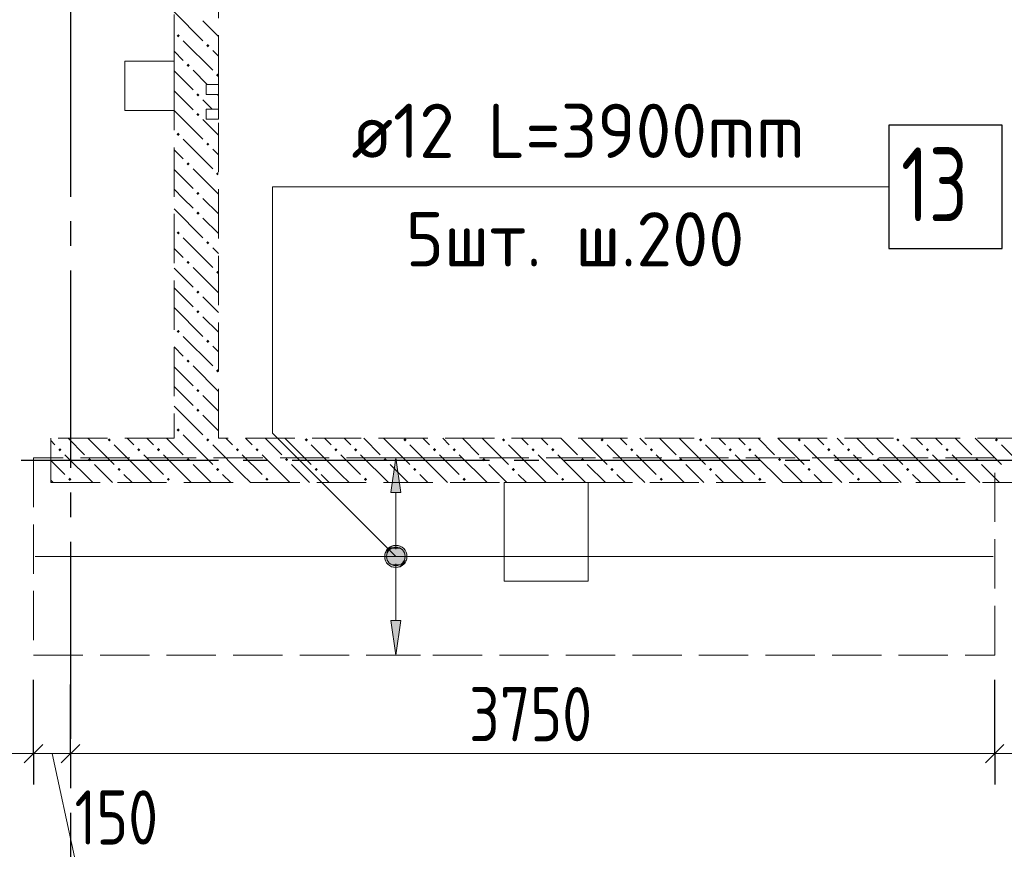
# Model space of a CAD drawing. Header units: millimetres. Extents: x 0 to 36258, y 0 to 42000.
# Tile 8 of 15: x 16118 to 20113, y 22052 to 25418. Entities that reach past the tile are written whole.
import ezdxf

# ---------------------------------------------------------------- set-up
doc = ezdxf.new("R2010")
doc.units = ezdxf.units.MM
doc.linetypes.add('______2', pattern=[270, 200, -70])
doc.linetypes.add('______5', pattern=[1100, 800, -100, 100, -100])
for name, color, linetype, lineweight in [('Standard', 7, 'Continuous', 25), ('ДОП Верх по У', 7, 'Continuous', 25), ('Оси', 40, '______5', 18), ('Позиционная метка номер позиции', 7, 'Continuous', 13), ('Примечания', 7, 'Continuous', 25)]:
    doc.layers.add(name, color=color, linetype=linetype, lineweight=lineweight)
doc.layers.add('ЖБ Перекрытие верхний уровень', color=7, linetype='Continuous', lineweight=25, true_color=0xe0e0ff)
doc.layers.add('ЖБ Стена верхний уровень', color=7, linetype='Continuous', lineweight=25, true_color=0x006e00)
doc.styles.add('GOST 2.304-81', font='txt')
doc.styles.add('ISOCPEUR', font='txt')

msp = doc.modelspace()

# ---------------------------------------------------------------- hatches: boundary and pattern name
at = {"layer": 'ДОП Верх по У', "linetype": 'Continuous', "lineweight": 13, "transparency": 33554687}
for points in [[(17664, 23500), (17644, 23640), (17624, 23500)], [(17606.5, 23240), (17681.5, 23240), (17676.2, 23258.7)], [(17606.5, 23240), (17676.2, 23258.7), (17611.7, 23258.7)], [(17611.7, 23258.7), (17676.2, 23258.7), (17662.7, 23272.2)], [(17611.7, 23258.7), (17662.7, 23272.2), (17625.2, 23272.2)], [(17625.2, 23272.2), (17662.7, 23272.2), (17644, 23277.5)], [(17611.7, 23221.2), (17681.5, 23240), (17606.5, 23240)], [(17611.7, 23221.2), (17676.2, 23221.2), (17681.5, 23240)], [(17625.2, 23207.7), (17676.2, 23221.2), (17611.7, 23221.2)], [(17625.2, 23207.7), (17662.7, 23207.7), (17676.2, 23221.2)], [(17662.7, 23207.7), (17625.2, 23207.7), (17644, 23202.5)]]:
    msp.add_hatch(color=7, dxfattribs=at).paths.add_polyline_path(points)
msp.add_hatch(color=7, dxfattribs=at).paths.add_polyline_path([(17664, 22980), (17644, 22840), (17624, 22980)], flags=16)
at = {"layer": 'ЖБ Стена верхний уровень', "linetype": 'Continuous', "lineweight": 18, "transparency": 33554687}
for points in [[(16754.4, 25353.1), (16760.9, 25359.6), (16767.4, 25353.1), (16760.9, 25346.6)], [(16874.5, 25313.1), (16881, 25319.6), (16887.5, 25313.1), (16881, 25306.6)], [(16794.5, 25233.1), (16801, 25239.6), (16807.5, 25233.1), (16801, 25226.6)], [(16914.5, 25193.1), (16921, 25199.6), (16924, 25196.6), (16924, 25189.7), (16921, 25186.6)], [(16834.5, 25113.1), (16840.9, 25119.6), (16847.4, 25113.1), (16840.9, 25106.6)], [(16834.5, 25033.1), (16840.9, 25039.6), (16847.4, 25033.1), (16840.9, 25026.6)], [(16754.4, 24953.1), (16760.9, 24959.6), (16767.4, 24953.1), (16760.9, 24946.6)], [(16874.5, 24913.1), (16881, 24919.6), (16887.5, 24913.1), (16881, 24906.6)], [(16794.5, 24833.1), (16801, 24839.6), (16807.5, 24833.1), (16801, 24826.6)], [(16914.5, 24793.1), (16921, 24799.6), (16924, 24796.6), (16924, 24789.7), (16921, 24786.6)], [(16834.5, 24713.1), (16840.9, 24719.6), (16847.4, 24713.1), (16840.9, 24706.6)], [(16834.5, 24633.1), (16840.9, 24639.6), (16847.4, 24633.1), (16840.9, 24626.6)], [(16754.4, 24553.1), (16760.9, 24559.6), (16767.4, 24553.1), (16760.9, 24546.6)], [(16874.5, 24513.1), (16881, 24519.6), (16887.5, 24513.1), (16881, 24506.6)], [(16794.5, 24433.1), (16801, 24439.6), (16807.5, 24433.1), (16801, 24426.6)], [(16914.5, 24393.1), (16921, 24399.6), (16924, 24396.6), (16924, 24389.7), (16921, 24386.6)], [(16834.5, 24313.1), (16840.9, 24319.6), (16847.4, 24313.1), (16840.9, 24306.6)], [(16834.5, 24233.1), (16840.9, 24239.6), (16847.4, 24233.1), (16840.9, 24226.6)], [(16754.4, 24153.1), (16760.9, 24159.6), (16767.4, 24153.1), (16760.9, 24146.6)], [(16874.5, 24113.1), (16881, 24119.6), (16887.5, 24113.1), (16881, 24106.6)], [(16794.5, 24033.1), (16801, 24039.6), (16807.5, 24033.1), (16801, 24026.6)], [(16914.5, 23993.1), (16921, 23999.6), (16924, 23996.6), (16924, 23989.7), (16921, 23986.6)], [(16834.5, 23913.1), (16840.9, 23919.6), (16847.4, 23913.1), (16840.9, 23906.6)], [(16834.5, 23833.1), (16840.9, 23839.6), (16847.4, 23833.1), (16840.9, 23826.6)], [(16754.4, 23753.1), (16760.9, 23759.6), (16767.4, 23753.1), (16760.9, 23746.6)], [(16474.5, 23713.1), (16481, 23719.6), (16487.5, 23713.1), (16481, 23706.6)], [(16874.5, 23713.1), (16881, 23719.6), (16887.5, 23713.1), (16881, 23706.6)], [(17274.5, 23713.1), (17281, 23719.6), (17287.5, 23713.1), (17281, 23706.6)], [(17674.5, 23713.1), (17681, 23719.6), (17687.5, 23713.1), (17681, 23706.6)], [(18074.5, 23713.1), (18081, 23719.6), (18087.5, 23713.1), (18081, 23706.6)], [(18474.5, 23713.1), (18481, 23719.6), (18487.5, 23713.1), (18481, 23706.6)], [(18874.5, 23713.1), (18881, 23719.6), (18887.5, 23713.1), (18881, 23706.6)], [(19274.5, 23713.1), (19281, 23719.6), (19287.5, 23713.1), (19281, 23706.6)], [(19674.5, 23713.1), (19681, 23719.6), (19687.5, 23713.1), (19681, 23706.6)], [(20074.5, 23713.1), (20081, 23719.6), (20087.5, 23713.1), (20081, 23706.6)], [(16274.5, 23673.1), (16281, 23679.6), (16287.5, 23673.1), (16281, 23666.6)], [(16594.5, 23673.1), (16601, 23679.6), (16607.5, 23673.1), (16601, 23666.6)], [(16674.5, 23673.1), (16681, 23679.6), (16687.5, 23673.1), (16681, 23666.6)], [(16994.5, 23673.1), (17001, 23679.6), (17007.5, 23673.1), (17001, 23666.6)], [(17074.5, 23673.1), (17081, 23679.6), (17087.5, 23673.1), (17081, 23666.6)], [(17394.5, 23673.1), (17401, 23679.6), (17407.5, 23673.1), (17401, 23666.6)], [(17474.5, 23673.1), (17481, 23679.6), (17487.5, 23673.1), (17481, 23666.6)], [(17794.5, 23673.1), (17801, 23679.6), (17807.5, 23673.1), (17801, 23666.6)], [(17874.5, 23673.1), (17881, 23679.6), (17887.5, 23673.1), (17881, 23666.6)], [(18194.5, 23673.1), (18201, 23679.6), (18207.5, 23673.1), (18201, 23666.6)], [(18274.5, 23673.1), (18281, 23679.6), (18287.5, 23673.1), (18281, 23666.6)], [(18594.5, 23673.1), (18601, 23679.6), (18607.5, 23673.1), (18601, 23666.6)], [(18674.5, 23673.1), (18681, 23679.6), (18687.5, 23673.1), (18681, 23666.6)], [(18994.5, 23673.1), (19001, 23679.6), (19007.5, 23673.1), (19001, 23666.6)], [(19074.5, 23673.1), (19081, 23679.6), (19087.5, 23673.1), (19081, 23666.6)], [(19394.5, 23673.1), (19401, 23679.6), (19407.5, 23673.1), (19401, 23666.6)], [(19474.5, 23673.1), (19481, 23679.6), (19487.5, 23673.1), (19481, 23666.6)], [(19794.5, 23673.1), (19801, 23679.6), (19807.5, 23673.1), (19801, 23666.6)], [(19874.5, 23673.1), (19881, 23679.6), (19887.5, 23673.1), (19881, 23666.6)], [(16394.5, 23633.1), (16401, 23639.6), (16407.5, 23633.1), (16401, 23626.6)], [(16794.5, 23633.1), (16801, 23639.6), (16807.5, 23633.1), (16801, 23626.6)], [(17194.5, 23633.1), (17201, 23639.6), (17207.5, 23633.1), (17201, 23626.6)], [(17594.5, 23633.1), (17601, 23639.6), (17607.5, 23633.1), (17601, 23626.6)], [(17994.5, 23633.1), (18001, 23639.6), (18007.5, 23633.1), (18001, 23626.6)], [(18394.5, 23633.1), (18401, 23639.6), (18407.5, 23633.1), (18401, 23626.6)], [(18794.5, 23633.1), (18801, 23639.6), (18807.5, 23633.1), (18801, 23626.6)], [(19194.5, 23633.1), (19201, 23639.6), (19207.5, 23633.1), (19201, 23626.6)], [(19594.5, 23633.1), (19601, 23639.6), (19607.5, 23633.1), (19601, 23626.6)], [(19994.5, 23633.1), (20001, 23639.6), (20007.5, 23633.1), (20001, 23626.6)], [(16514.5, 23593.1), (16521, 23599.6), (16527.5, 23593.1), (16521, 23586.6)], [(16914.5, 23593.1), (16921, 23599.6), (16927.5, 23593.1), (16921, 23586.6)], [(17314.5, 23593.1), (17321, 23599.6), (17327.5, 23593.1), (17321, 23586.6)], [(17714.5, 23593.1), (17721, 23599.6), (17727.5, 23593.1), (17721, 23586.6)], [(18114.5, 23593.1), (18121, 23599.6), (18127.5, 23593.1), (18121, 23586.6)], [(18514.5, 23593.1), (18521, 23599.6), (18527.5, 23593.1), (18521, 23586.6)], [(18914.5, 23593.1), (18921, 23599.6), (18927.4, 23593.1), (18921, 23586.6)], [(19314.5, 23593.1), (19321, 23599.6), (19327.4, 23593.1), (19321, 23586.6)], [(19714.5, 23593.1), (19721, 23599.6), (19727.4, 23593.1), (19721, 23586.6)], [(16314.5, 23553.1), (16321, 23559.6), (16327.5, 23553.1), (16321, 23546.6)], [(16714.5, 23553.1), (16721, 23559.6), (16727.5, 23553.1), (16721, 23546.6)], [(17114.5, 23553.1), (17121, 23559.6), (17127.5, 23553.1), (17121, 23546.6)], [(17514.5, 23553.1), (17521, 23559.6), (17527.5, 23553.1), (17521, 23546.6)], [(17914.5, 23553.1), (17921, 23559.6), (17927.5, 23553.1), (17921, 23546.6)], [(18314.5, 23553.1), (18321, 23559.6), (18327.5, 23553.1), (18321, 23546.6)], [(18714.5, 23553.1), (18721, 23559.6), (18727.4, 23553.1), (18721, 23546.6)], [(19114.5, 23553.1), (19121, 23559.6), (19127.4, 23553.1), (19121, 23546.6)], [(19514.5, 23553.1), (19521, 23559.6), (19527.4, 23553.1), (19521, 23546.6)], [(19914.5, 23553.1), (19921, 23559.6), (19927.4, 23553.1), (19921, 23546.6)]]:
    msp.add_hatch(color=7, dxfattribs=at).paths.add_polyline_path(points, flags=16)
at = {"layer": 'Позиционная метка номер позиции', "linetype": 'Continuous', "lineweight": 13, "transparency": 33554687}
for points in [[(17612.2, 23208.2), (17655.5, 23283.3), (17600.7, 23228.5)], [(17600.7, 23228.5), (17655.5, 23283.3), (17632.5, 23283.3)], [(17600.7, 23228.5), (17632.5, 23283.3), (17600.7, 23251.5)], [(17600.7, 23251.5), (17632.5, 23283.3), (17612.2, 23271.8)], [(17612.2, 23208.2), (17675.8, 23271.8), (17655.5, 23283.3)], [(17632.5, 23196.7), (17675.8, 23271.8), (17612.2, 23208.2)], [(17632.5, 23196.7), (17687.3, 23251.5), (17675.8, 23271.8)], [(17655.5, 23196.7), (17687.3, 23251.5), (17632.5, 23196.7)], [(17655.5, 23196.7), (17687.3, 23228.5), (17687.3, 23251.5)], [(17687.3, 23228.5), (17655.5, 23196.7), (17675.8, 23208.2)]]:
    msp.add_hatch(color=7, dxfattribs=at).paths.add_polyline_path(points)

# ---------------------------------------------------------------- linework, layer by layer
at = {"layer": 'Standard', "color": 251, "linetype": 'Continuous', "lineweight": -3, "true_color": 0x656565, "transparency": 33554687}
for p, q in [((16174, 22440), (16174, 22565)), ((16324, 22440), (16324, 22565)), ((20074, 22440), (20074, 22565)), ((16174, 22440), (16174, 22315)), ((16324, 22440), (16324, 22315)), ((20074, 22440), (20074, 22315))]:
    msp.add_line(p, q, dxfattribs=at)
at = {"layer": 'Standard', "color": 7, "linetype": 'Continuous', "lineweight": 25, "transparency": 33554687}
for p, q in [((16211.5, 22477.5), (16136.5, 22402.5)), ((16361.5, 22477.5), (16286.5, 22402.5)), ((20111.5, 22477.5), (20036.5, 22402.5))]:
    msp.add_line(p, q, dxfattribs=at)
at = {"layer": 'Standard', "color": 7, "linetype": 'Continuous', "lineweight": 13, "transparency": 33554687}
for p, q in [((16174, 22440), (14624, 22440)), ((16324, 22440), (16174, 22440)), ((16249, 22440), (16340.2, 22020.9)), ((20074, 22440), (16324, 22440))]:
    msp.add_line(p, q, dxfattribs=at)
at = {"layer": 'Standard', "color": 251, "linetype": 'Continuous', "lineweight": -3, "true_color": 0x656565, "transparency": 33554687}
for points in [[(16174, 22440), (16174, 22457), (16174, 22457), (16174, 22740)], [(20074, 22440), (20074, 22457), (20074, 22457), (20074, 22457), (20074, 22457), (20074, 22740)], [(16324, 22440), (16324, 22457), (16324, 22457), (16324, 22720)]]:
    msp.add_lwpolyline(points, dxfattribs=at)
at = {"layer": 'Standard', "color": 7, "linetype": 'Continuous', "lineweight": 13, "transparency": 33554687}
msp.add_lwpolyline([(20487, 22440), (20391.8, 22440), (20391.8, 22440), (20074, 22440)], dxfattribs=at)
at = {"layer": 'ДОП Верх по У', "color": 7, "linetype": 'Continuous', "lineweight": 13, "transparency": 33554687}
msp.add_line((17444, 24740), (19530, 24740), dxfattribs=at)
at = {"layer": 'ДОП Верх по У', "color": 251, "linetype": 'Continuous', "lineweight": 13, "true_color": 0x494949, "transparency": 33554687}
for p, q in [((17644, 23640), (17544, 23640)), ((17644, 23640), (17624, 23500)), ((17664, 23500), (17644, 23640)), ((17644, 23640), (17744, 23640)), ((17644, 23640), (17644, 23640)), ((17624, 23500), (17664, 23500)), ((17644, 23270), (17644, 23500)), ((17606.5, 23240), (17606.5, 23240)), ((17681.5, 23240), (17681.5, 23240)), ((17644, 22980), (17644, 23210)), ((17644, 22840), (17624, 22980)), ((17624, 22980), (17664, 22980)), ((17664, 22980), (17644, 22840)), ((17644, 22840), (17544, 22840)), ((17644, 22840), (17744, 22840)), ((17644, 22840), (17644, 22840))]:
    msp.add_line(p, q, dxfattribs=at)
at = {"layer": 'ДОП Верх по У', "color": 7, "linetype": 'Continuous', "lineweight": 18, "transparency": 33554687}
msp.add_line((16180, 23240), (20068, 23240), dxfattribs=at)
at = {"layer": 'ДОП Верх по У', "color": 7, "linetype": 'Continuous', "lineweight": 25, "transparency": 33554687}
msp.add_lwpolyline([(19644, 24490), (20104, 24490), (20104, 24990), (19644, 24990), (19644, 24490)], dxfattribs=at)
at = {"layer": 'ДОП Верх по У', "color": 251, "linetype": 'Continuous', "lineweight": 13, "true_color": 0x494949, "transparency": 33554687}
msp.add_circle((17644, 23240), 37.5, dxfattribs=at)
at = {"layer": 'ЖБ Перекрытие верхний уровень', "color": 7, "linetype": 'Continuous', "lineweight": 18, "transparency": 33554687}
for p, q in [((16744, 25250), (16544, 25250)), ((16544, 25250), (16544, 25050)), ((16744, 25050), (16744, 25250)), ((16924, 25155), (16874, 25155)), ((16874, 25155), (16874, 25115)), ((16924, 25115), (16924, 25155)), ((16874, 25115), (16924, 25115)), ((16924, 25055), (16874, 25055)), ((16874, 25055), (16874, 25015)), ((16924, 25015), (16924, 25055)), ((16544, 25050), (16744, 25050)), ((16874, 25015), (16924, 25015)), ((18424, 23540), (18084, 23540)), ((18084, 23540), (18084, 23140)), ((18424, 23140), (18424, 23540)), ((18084, 23140), (18424, 23140))]:
    msp.add_line(p, q, dxfattribs=at)
at = {"layer": 'ЖБ Стена верхний уровень', "color": 251, "linetype": '______2', "lineweight": 13, "true_color": 0x656565, "transparency": 33554687}
for p, q in [((16744, 26250), (16744, 23720)), ((16924, 25155), (16924, 26250)), ((16924, 25155), (16874, 25155)), ((16874, 25155), (16874, 25115)), ((16874, 25115), (16924, 25115)), ((16924, 25055), (16924, 25115)), ((16924, 25055), (16874, 25055)), ((16874, 25055), (16874, 25015)), ((16874, 25015), (16924, 25015)), ((16924, 23720), (16924, 25015)), ((16744, 23720), (16244, 23720)), ((16244, 23720), (16244, 23540)), ((21824, 23720), (16924, 23720)), ((16244, 23540), (21824, 23540))]:
    msp.add_line(p, q, dxfattribs=at)
at = {"layer": 'ЖБ Стена верхний уровень', "color": 9, "linetype": 'Continuous', "lineweight": 18, "true_color": 0xc7c7c7, "transparency": 33554687}
for p, q in [((16744, 25450.1), (16860.9, 25333.1)), ((16860.9, 25413.1), (16924, 25350.1)), ((16781, 25333.1), (16901, 25213.1)), ((16744, 25290.1), (16781, 25253.1)), ((16924, 25270.1), (16901, 25293.1)), ((16744, 25210.1), (16821, 25133.1)), ((16879.1, 25155), (16821, 25213.1)), ((16781, 25093.1), (16744, 25130.1)), ((16821, 25053.1), (16781, 25093.1)), ((16860.9, 25093.1), (16899.1, 25055)), ((16924, 25110.1), (16919.1, 25115)), ((16744, 25050.1), (16860.9, 24933.1)), ((16860.9, 25013.1), (16924, 24950.1)), ((16781, 24933.1), (16901, 24813.1)), ((16924, 24870.1), (16901, 24893.1)), ((16744, 24890.1), (16781, 24853.1)), ((16924, 24710.1), (16821, 24813.1)), ((16744, 24810.1), (16821, 24733.1)), ((16781, 24693.1), (16744, 24730.1)), ((16821, 24653.1), (16781, 24693.1)), ((16860.9, 24693.1), (16924, 24630.1)), ((16744, 24650.1), (16860.9, 24533.1)), ((16860.9, 24613.1), (16924, 24550.1)), ((16781, 24533.1), (16901, 24413.1)), ((16924, 24470.1), (16901, 24493.1)), ((16744, 24490.1), (16781, 24453.1)), ((16924, 24310.1), (16821, 24413.1)), ((16744, 24410.1), (16821, 24333.1)), ((16781, 24293.1), (16744, 24330.1)), ((16821, 24253.1), (16781, 24293.1)), ((16860.9, 24293.1), (16924, 24230.1)), ((16744, 24250.1), (16860.9, 24133.1)), ((16860.9, 24213.1), (16924, 24150.1)), ((16781, 24133.1), (16901, 24013.1)), ((16924, 24070.1), (16901, 24093.1)), ((16744, 24090.1), (16781, 24053.1)), ((16924, 23910.1), (16821, 24013.1)), ((16744, 24010.1), (16821, 23933.1)), ((16781, 23893.1), (16744, 23930.1)), ((16821, 23853.1), (16781, 23893.1)), ((16860.9, 23893.1), (16924, 23830.1)), ((16744, 23850.1), (16860.9, 23733.1)), ((16860.9, 23813.1), (16924, 23750.1)), ((16781, 23733.1), (16794.1, 23720)), ((16260.9, 23693.1), (16244, 23710.1)), ((16314.1, 23720), (16381, 23653.1)), ((16394.1, 23720), (16501, 23613.1)), ((16621, 23573.1), (16501, 23693.1)), ((16554.1, 23720), (16581, 23693.1)), ((16660.9, 23693.1), (16634.1, 23720)), ((16714.1, 23720), (16781, 23653.1)), ((16794.1, 23720), (16901, 23613.1)), ((17021, 23573.1), (16901, 23693.1)), ((16954.1, 23720), (16981, 23693.1)), ((17060.9, 23693.1), (17034.1, 23720)), ((17114.1, 23720), (17181, 23653.1)), ((17194.1, 23720), (17301, 23613.1)), ((17421, 23573.1), (17301, 23693.1)), ((17354.1, 23720), (17381, 23693.1)), ((17460.9, 23693.1), (17434.1, 23720)), ((17514.1, 23720), (17581, 23653.1)), ((17594.1, 23720), (17701, 23613.1)), ((17821, 23573.1), (17701, 23693.1)), ((17754.1, 23720), (17781, 23693.1)), ((17860.9, 23693.1), (17834.1, 23720)), ((17914.1, 23720), (17981, 23653.1)), ((17994.1, 23720), (18101, 23613.1)), ((18221, 23573.1), (18101, 23693.1)), ((18154.1, 23720), (18181, 23693.1)), ((18260.9, 23693.1), (18234.1, 23720)), ((18314.1, 23720), (18381, 23653.1)), ((18394.1, 23720), (18501, 23613.1)), ((18621, 23573.1), (18501, 23693.1)), ((18554.1, 23720), (18581, 23693.1)), ((18660.9, 23693.1), (18634.1, 23720)), ((18714.1, 23720), (18781, 23653.1)), ((18794.1, 23720), (18901, 23613.1)), ((19021, 23573.1), (18901, 23693.1)), ((18954.1, 23720), (18981, 23693.1)), ((19060.9, 23693.1), (19034.1, 23720)), ((19114.1, 23720), (19181, 23653.1)), ((19194.1, 23720), (19301, 23613.1)), ((19421, 23573.1), (19301, 23693.1)), ((19354.1, 23720), (19381, 23693.1)), ((19460.9, 23693.1), (19434.1, 23720)), ((19514.1, 23720), (19581, 23653.1)), ((19594.1, 23720), (19701, 23613.1)), ((19821, 23573.1), (19701, 23693.1)), ((19754.1, 23720), (19781, 23693.1)), ((19860.9, 23693.1), (19834.1, 23720)), ((19914.1, 23720), (19981, 23653.1)), ((19994.1, 23720), (20101, 23613.1)), ((20221, 23573.1), (20101, 23693.1)), ((16301, 23653.1), (16414.1, 23540)), ((16621, 23653.1), (16701, 23573.1)), ((16701, 23653.1), (16814.1, 23540)), ((17021, 23653.1), (17101, 23573.1)), ((17101, 23653.1), (17214.1, 23540)), ((17421, 23653.1), (17501, 23573.1)), ((17501, 23653.1), (17614.1, 23540)), ((17821, 23653.1), (17901, 23573.1)), ((17901, 23653.1), (18014.1, 23540)), ((18221, 23653.1), (18301, 23573.1)), ((18301, 23653.1), (18414.1, 23540)), ((18621, 23653.1), (18701, 23573.1)), ((18701, 23653.1), (18814.1, 23540)), ((19021, 23653.1), (19101, 23573.1)), ((19101, 23653.1), (19214.1, 23540)), ((19421, 23653.1), (19501, 23573.1)), ((19501, 23653.1), (19614.1, 23540)), ((19821, 23653.1), (19901, 23573.1)), ((19901, 23653.1), (20014.1, 23540)), ((16244, 23630.1), (16301, 23573.1)), ((16494.1, 23540), (16421, 23613.1)), ((16894.1, 23540), (16821, 23613.1)), ((17294.1, 23540), (17221, 23613.1)), ((17694.1, 23540), (17621, 23613.1)), ((18094.1, 23540), (18021, 23613.1)), ((18494.1, 23540), (18421, 23613.1)), ((18894.1, 23540), (18821, 23613.1)), ((19294.1, 23540), (19221, 23613.1)), ((19694.1, 23540), (19621, 23613.1)), ((20094.1, 23540), (20021, 23613.1)), ((16540.9, 23573.1), (16574.1, 23540)), ((16621, 23573.1), (16654.1, 23540)), ((16940.9, 23573.1), (16974.1, 23540)), ((17021, 23573.1), (17054.1, 23540)), ((17340.9, 23573.1), (17374.1, 23540)), ((17421, 23573.1), (17454.1, 23540)), ((17740.9, 23573.1), (17774.1, 23540)), ((17821, 23573.1), (17854.1, 23540)), ((18140.9, 23573.1), (18174.1, 23540)), ((18221, 23573.1), (18254.1, 23540)), ((18540.9, 23573.1), (18574.1, 23540)), ((18621, 23573.1), (18654.1, 23540)), ((18940.9, 23573.1), (18974.1, 23540)), ((19021, 23573.1), (19054.1, 23540)), ((19340.9, 23573.1), (19374.1, 23540)), ((19421, 23573.1), (19454.1, 23540)), ((19740.9, 23573.1), (19774.1, 23540)), ((19821, 23573.1), (19854.1, 23540)), ((16244, 23550.1), (16254.1, 23540))]:
    msp.add_line(p, q, dxfattribs=at)
at = {"layer": 'Оси', "color": 8, "linetype": '______5', "lineweight": -3, "transparency": 33554687}
for p, q in [((16324, 38700), (16324, 14930)), ((26824, 23630), (3600, 23630))]:
    msp.add_line(p, q, dxfattribs=at)
at = {"layer": 'Позиционная метка номер позиции', "color": 7, "linetype": 'Continuous', "lineweight": 13, "transparency": 33554687}
for p, q in [((17612.2, 23271.8), (17612.2, 23271.8)), ((17675.8, 23271.8), (17675.8, 23271.8)), ((17612.2, 23208.2), (17612.2, 23208.2)), ((17675.8, 23208.2), (17675.8, 23208.2))]:
    msp.add_line(p, q, dxfattribs=at)
msp.add_lwpolyline([(17644, 23240), (17144, 23740), (17144, 24740), (19644, 24740)], dxfattribs=at)
msp.add_circle((17644, 23240), 45, dxfattribs=at)
at = {"layer": 'Примечания', "color": 7, "linetype": '______2', "lineweight": 18, "transparency": 33554687}
for p, q in [((20074, 23640), (16174, 23640)), ((16174, 23640), (16174, 22840)), ((20074, 22840), (20074, 23640)), ((16174, 22840), (20074, 22840))]:
    msp.add_line(p, q, dxfattribs=at)

# ---------------------------------------------------------------- texts
at = {"layer": 'Standard', "color": 7, "linetype": 'Continuous', "lineweight": 25, "transparency": 33554687, "char_height": 220, "attachment_point": 7, "style": 'GOST 2.304-81'}
for s, insert, width in [('3750', (17941, 22490), 641.47), ('150', (16340.2, 22070.9), 469.509)]:
    msp.add_mtext(s, dxfattribs=dict(at, insert=insert, width=width))
at = {"layer": 'ДОП Верх по У', "color": 7, "linetype": 'Continuous', "lineweight": 13, "transparency": 33554687, "attachment_point": 7, "style": 'ISOCPEUR'}
for s, insert, char_height, width in [('\\W0.96;ø12 L=3900mm ', (17464, 24857.3), 220, 2150.516), ('\\W0.75;13', (19694, 24600), 300, 472.281), ('\\W0.97;5шт. ш.200 ', (17684, 24417.3), 220, 1712.324)]:
    msp.add_mtext(s, dxfattribs=dict(at, insert=insert, char_height=char_height, width=width))

doc.saveas('drawing.dxf')
